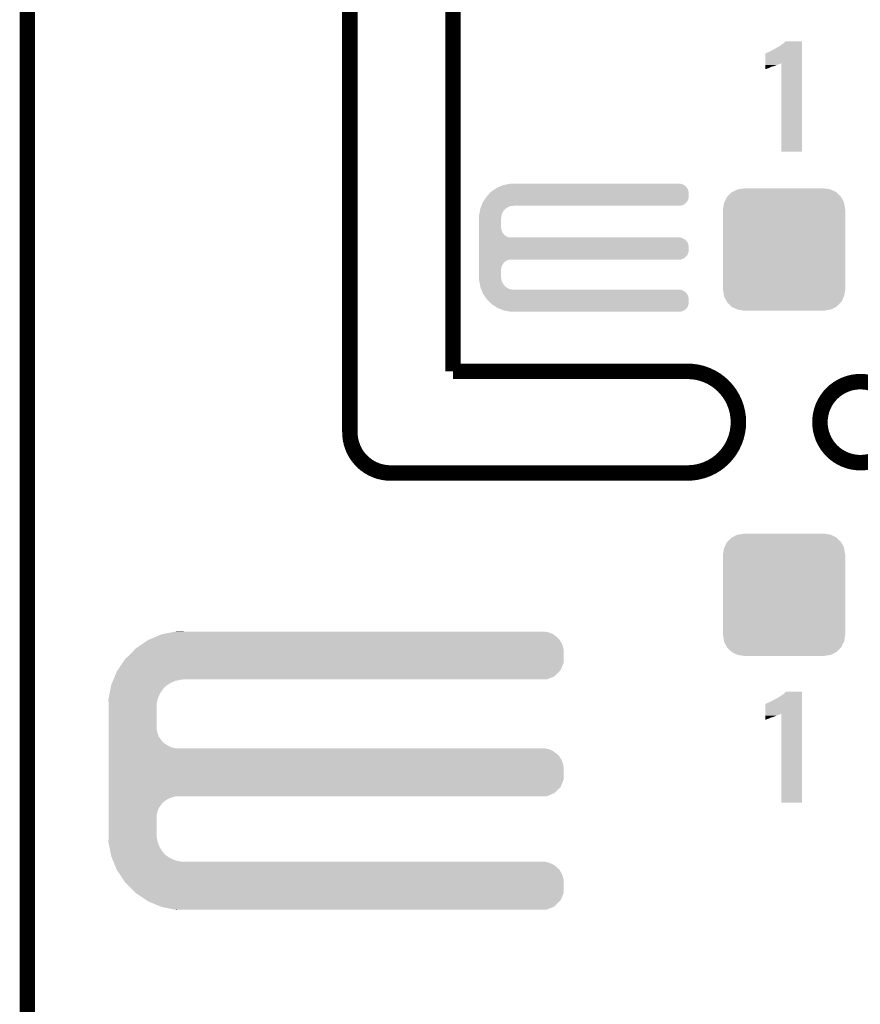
# Model space of a CAD drawing. Extents: x -0.05 to 0.95, y -0.15 to 1.54.
# Tile 16 of 32: x -0.05 to 0.27, y 0.75 to 1.14. Entities that reach past the tile are written whole.
import ezdxf

# ---------------------------------------------------------------- set-up
doc = ezdxf.new("R2010")
doc.units = 0
doc.layers.get('0').update_dxf_attribs({"linetype": 'CONTINUOUS'})
for name, color, linetype in [('GEOMAGNETIC_2_CLICK_V101_GKO', 5, 'CONTINUOUS'), ('GEOMAGNETIC_2_CLICK_V101_GTO', 14, 'CONTINUOUS'), ('GEOMAGNETIC_2_CLICK_V101_GTS', 12, 'CONTINUOUS')]:
    doc.layers.add(name, color=color, linetype=linetype)

# ---------------------------------------------------------------- blocks, each defined once
blk = doc.blocks.new('CUSTOM_45')
for points in [[(-0.02019, 0.02221), (-0.01823, 0.02324), (0.02027, 0.02221), (0.01815, 0.02324)], [(-0.01823, 0.02324), (-0.0178, 0.02331), (0.01815, 0.02324), (0.01801, 0.02331)], [(-0.0178, 0.02331), (-0.01575, 0.02365), (0.01801, 0.02331), (0.01575, 0.02365)], [(-0.01575, 0.02365), (-0.01575, 0.0237), (0.01575, 0.02365), (0.01575, 0.0237)], [(-0.0232, 0.01823), (-0.02221, 0.02027), (0.02324, 0.01823), (0.02217, 0.02027)], [(-0.02221, 0.02027), (-0.02202, 0.02046), (0.02217, 0.02027), (0.02207, 0.02046)], [(-0.02202, 0.02046), (-0.02046, 0.02207), (0.02207, 0.02046), (0.02041, 0.02207)], [(-0.02046, 0.02207), (-0.02019, 0.02221), (0.02041, 0.02207), (0.02027, 0.02221)], [(-0.0237, -0.01575), (-0.0237, 0.01575), (0.0237, -0.01575), (0.0237, 0.01575)], [(-0.02365, 0.01575), (-0.02331, 0.01801), (0.02365, 0.01575), (0.02327, 0.01801)], [(-0.02331, 0.01801), (-0.0232, 0.01823), (0.02327, 0.01801), (0.02324, 0.01823)], [(-0.02327, -0.01801), (-0.02365, -0.01575), (0.02331, -0.01801), (0.02365, -0.01575)], [(-0.02324, -0.01823), (-0.02327, -0.01801), (0.0232, -0.01823), (0.02331, -0.01801)], [(-0.02217, -0.02027), (-0.02324, -0.01823), (0.02221, -0.02027), (0.0232, -0.01823)], [(-0.02207, -0.02046), (-0.02217, -0.02027), (0.02202, -0.02046), (0.02221, -0.02027)], [(-0.02041, -0.02207), (-0.02207, -0.02046), (0.02046, -0.02207), (0.02202, -0.02046)], [(-0.02027, -0.02221), (-0.02041, -0.02207), (0.02019, -0.02221), (0.02046, -0.02207)], [(-0.01815, -0.02324), (-0.02027, -0.02221), (0.01823, -0.02324), (0.02019, -0.02221)], [(-0.01801, -0.02331), (-0.01815, -0.02324), (0.0178, -0.02331), (0.01823, -0.02324)], [(-0.01575, -0.02365), (-0.01801, -0.02331), (0.01575, -0.02365), (0.0178, -0.02331)], [(-0.01575, -0.0237), (-0.01575, -0.02365), (0.01575, -0.0237), (0.01575, -0.02365)]]:
    blk.add_solid(points)

msp = doc.modelspace()

# ---------------------------------------------------------------- linework, layer by layer
at = {"layer": 'GEOMAGNETIC_2_CLICK_V101_GKO', "const_width": 0.006}
for points in [[(0.075, 0.9764), (0.075, 1.54)], [(0.115, 1), (0.115, 1.495)], [(-0.05, -0.15), (-0.05, 1.45)], [(0.115, 1), (0.2059, 1)], [(0.0907, 0.9606), (0.2059, 0.9606)]]:
    msp.add_lwpolyline(points, dxfattribs=at)
for points in [[(0.2059, 0.9606, 1), (0.2059, 1)], [(0.075, 0.9764, 0.414216), (0.0907, 0.9606)]]:
    msp.add_lwpolyline(points, format="xyb", dxfattribs=at)
msp.add_lwpolyline([(0.2572, 0.9803, 1), (0.2886, 0.9803, 1)], format="xyb", close=True, dxfattribs=at)
at = {"layer": 'GEOMAGNETIC_2_CLICK_V101_GTO'}
for points in [[(0.2407, 1.1256), (0.2412, 1.1258), (0.2503, 1.1256), (0.2503, 1.1258)], [(0.2412, 1.1258), (0.2417, 1.1261), (0.2503, 1.1258), (0.2503, 1.1261)], [(0.2417, 1.1261), (0.2429, 1.127), (0.2503, 1.1261), (0.2503, 1.127)], [(0.2429, 1.127), (0.2435, 1.1275), (0.2503, 1.127), (0.2503, 1.1275)], [(0.2435, 1.1275), (0.2439, 1.1279), (0.2503, 1.1275), (0.2503, 1.1279)], [(0.2439, 1.1279), (0.2439, 1.1279), (0.2503, 1.1279), (0.2439, 1.1279)], [(0.236, 1.1194), (0.236, 1.1231), (0.2503, 1.1194), (0.2503, 1.1231)], [(0.2361, 1.1231), (0.2363, 1.1233), (0.2503, 1.1231), (0.2503, 1.1233)], [(0.2363, 1.1233), (0.2367, 1.1235), (0.2503, 1.1233), (0.2503, 1.1235)], [(0.2367, 1.1235), (0.2372, 1.1237), (0.2503, 1.1235), (0.2503, 1.1237)], [(0.2372, 1.1237), (0.2394, 1.1248), (0.2503, 1.1237), (0.2503, 1.1248)], [(0.2394, 1.1248), (0.2403, 1.1253), (0.2503, 1.1248), (0.2503, 1.1253)], [(0.2403, 1.1253), (0.2404, 1.1254), (0.2503, 1.1253), (0.2503, 1.1254)], [(0.2404, 1.1254), (0.2407, 1.1256), (0.2503, 1.1254), (0.2503, 1.1256)], [(0.236, 1.1192), (0.236, 1.1194), (0.2418, 1.1192), (0.2422, 1.1194)], [(0.236, 1.1191), (0.236, 1.1192), (0.2415, 1.1191), (0.2418, 1.1192)], [(0.236, 1.1189), (0.236, 1.1191), (0.2411, 1.1189), (0.2415, 1.1191)], [(0.236, 1.1187), (0.236, 1.1189), (0.2405, 1.1187), (0.2411, 1.1189)], [(0.236, 1.1184), (0.236, 1.1187), (0.2397, 1.1184), (0.2405, 1.1187)], [(0.236, 1.1181), (0.236, 1.1184), (0.2387, 1.1181), (0.2397, 1.1184)], [(0.236, 1.118), (0.236, 1.1181), (0.2384, 1.118), (0.2387, 1.1181)], [(0.236, 1.1176), (0.236, 1.118), (0.2376, 1.1176), (0.2384, 1.118)], [(0.2422, 1.0851), (0.2422, 1.1194), (0.2503, 1.0851), (0.2503, 1.1194)], [(0.236, 1.1173), (0.236, 1.1176), (0.2367, 1.1173), (0.2376, 1.1176)], [(0.236, 1.1171), (0.236, 1.1173), (0.2362, 1.1171), (0.2367, 1.1173)], [(0.1346, 1.0722), (0.13512, 1.0723), (0.20447, 1.0722), (0.2043, 1.0723)], [(0.13512, 1.0723), (0.13668, 1.0726), (0.2043, 1.0723), (0.2036, 1.0726)], [(0.13668, 1.0726), (0.1372, 1.0727), (0.2036, 1.0726), (0.2029, 1.0727)], [(0.1281, 1.0678), (0.129, 1.0688), (0.2063, 1.0678), (0.2063, 1.0688)], [(0.129, 1.0688), (0.1295, 1.0693), (0.2063, 1.0688), (0.2063, 1.0693)], [(0.1295, 1.0693), (0.1299, 1.0697), (0.2063, 1.0693), (0.20624, 1.0697)], [(0.1299, 1.0697), (0.13034, 1.07), (0.20624, 1.0697), (0.2062, 1.07)], [(0.13034, 1.07), (0.13137, 1.0707), (0.2062, 1.07), (0.2059, 1.0707)], [(0.13137, 1.0707), (0.1321, 1.0712), (0.2059, 1.0707), (0.20557, 1.0712)], [(0.1321, 1.0712), (0.13235, 1.0713), (0.20557, 1.0712), (0.2055, 1.0713)], [(0.13235, 1.0713), (0.1331, 1.0716), (0.2055, 1.0713), (0.2052, 1.0716)], [(0.1331, 1.0716), (0.13385, 1.0719), (0.2052, 1.0716), (0.205, 1.0719)], [(0.13385, 1.0719), (0.1346, 1.0722), (0.205, 1.0719), (0.20447, 1.0722)], [(0.126, 1.0642), (0.1262, 1.0647), (0.2033, 1.0642), (0.2047, 1.0647)], [(0.1262, 1.0647), (0.1266, 1.0657), (0.2047, 1.0647), (0.2057, 1.0657)], [(0.1266, 1.0657), (0.12667, 1.0658), (0.2057, 1.0657), (0.2058, 1.0658)], [(0.12667, 1.0658), (0.12767, 1.0672), (0.2058, 1.0658), (0.2063, 1.0672)], [(0.12767, 1.0672), (0.1281, 1.0678), (0.2063, 1.0672), (0.2063, 1.0678)], [(0.12512, 1.0607), (0.12529, 1.0616), (0.1338, 1.0607), (0.1342, 1.0616)], [(0.12529, 1.0616), (0.12545, 1.0624), (0.1342, 1.0616), (0.1347, 1.0624)], [(0.12545, 1.0624), (0.1255, 1.0627), (0.1347, 1.0624), (0.1351, 1.0627)], [(0.1255, 1.0627), (0.12558, 1.0631), (0.1351, 1.0627), (0.1354, 1.0631)], [(0.12558, 1.0631), (0.1256, 1.0632), (0.1354, 1.0631), (0.13556, 1.0632)], [(0.1256, 1.0632), (0.12576, 1.0636), (0.13556, 1.0632), (0.1362, 1.0636)], [(0.12576, 1.0636), (0.12592, 1.064), (0.1362, 1.0636), (0.1371, 1.064)], [(0.12592, 1.064), (0.12596, 1.0641), (0.1371, 1.064), (0.138, 1.0641)], [(0.12596, 1.0641), (0.126, 1.0642), (0.138, 1.0641), (0.1385, 1.0642)], [(0.1251, 1.0606), (0.12512, 1.0607), (0.13379, 1.0606), (0.1338, 1.0607)], [(0.1251, 1.0598), (0.1251, 1.0606), (0.1337, 1.0598), (0.13379, 1.0606)], [(0.1251, 1.0593), (0.1251, 1.0598), (0.1336, 1.0593), (0.1337, 1.0598)], [(0.1251, 1.0557), (0.1251, 1.0593), (0.1336, 1.0557), (0.1336, 1.0593)], [(0.1251, 1.0553), (0.1251, 1.0557), (0.1337, 1.0553), (0.1336, 1.0557)], [(0.1251, 1.0546), (0.1251, 1.0553), (0.1338, 1.0546), (0.1337, 1.0553)], [(0.1251, 1.0539), (0.1251, 1.0546), (0.1341, 1.0539), (0.1338, 1.0546)], [(0.1251, 1.0533), (0.1251, 1.0539), (0.1345, 1.0533), (0.1341, 1.0539)], [(0.1251, 1.053), (0.1251, 1.0533), (0.1348, 1.053), (0.1345, 1.0533)], [(0.1251, 1.0527), (0.1251, 1.053), (0.135, 1.0527), (0.1348, 1.053)], [(0.1251, 1.0523), (0.1251, 1.0527), (0.1357, 1.0523), (0.135, 1.0527)], [(0.1251, 1.052), (0.1251, 1.0523), (0.1364, 1.052), (0.1357, 1.0523)], [(0.1251, 1.0519), (0.1251, 1.052), (0.1371, 1.0519), (0.1364, 1.052)], [(0.1251, 1.0517), (0.1251, 1.0519), (0.2036, 1.0517), (0.2029, 1.0519)], [(0.1251, 1.0514), (0.1251, 1.0517), (0.2043, 1.0514), (0.2036, 1.0517)], [(0.1251, 1.051), (0.1251, 1.0514), (0.205, 1.051), (0.2043, 1.0514)], [(0.1251, 1.0505), (0.1251, 1.051), (0.2055, 1.0505), (0.205, 1.051)], [(0.1251, 1.0499), (0.1251, 1.0505), (0.2059, 1.0499), (0.2055, 1.0505)], [(0.1251, 1.0492), (0.1251, 1.0499), (0.2062, 1.0492), (0.2059, 1.0499)], [(0.1251, 1.0484), (0.1251, 1.0492), (0.2063, 1.0484), (0.2062, 1.0492)], [(0.1251, 1.0464), (0.1251, 1.0484), (0.2063, 1.0464), (0.2063, 1.0484)], [(0.1251, 1.045), (0.1251, 1.0464), (0.2058, 1.045), (0.2063, 1.0464)], [(0.1251, 1.0439), (0.1251, 1.045), (0.2047, 1.0439), (0.2058, 1.045)], [(0.1251, 1.0433), (0.1251, 1.0439), (0.2033, 1.0433), (0.2047, 1.0439)], [(0.1251, 1.0432), (0.1251, 1.0433), (0.1364, 1.0432), (0.1371, 1.0433)], [(0.1251, 1.0429), (0.1251, 1.0432), (0.1357, 1.0429), (0.1364, 1.0432)], [(0.1251, 1.0424), (0.1251, 1.0429), (0.135, 1.0424), (0.1357, 1.0429)], [(0.1251, 1.0419), (0.1251, 1.0424), (0.1345, 1.0419), (0.135, 1.0424)], [(0.1251, 1.0413), (0.1251, 1.0419), (0.1341, 1.0413), (0.1345, 1.0419)], [(0.1251, 1.0406), (0.1251, 1.0413), (0.1338, 1.0406), (0.1341, 1.0413)], [(0.1251, 1.0399), (0.1251, 1.0406), (0.1337, 1.0399), (0.1338, 1.0406)], [(0.1251, 1.0395), (0.1251, 1.0399), (0.1336, 1.0395), (0.1337, 1.0399)], [(0.1251, 1.0365), (0.1251, 1.0395), (0.1336, 1.0365), (0.1336, 1.0395)], [(0.1251, 1.036), (0.1251, 1.0365), (0.1337, 1.036), (0.1336, 1.0365)], [(0.1251, 1.0352), (0.1251, 1.036), (0.13379, 1.0352), (0.1337, 1.036)], [(0.12512, 1.0351), (0.1251, 1.0352), (0.1338, 1.0351), (0.13379, 1.0352)], [(0.12529, 1.0342), (0.12512, 1.0351), (0.1342, 1.0342), (0.1338, 1.0351)], [(0.12545, 1.0334), (0.12529, 1.0342), (0.1347, 1.0334), (0.1342, 1.0342)], [(0.1255, 1.0331), (0.12545, 1.0334), (0.1351, 1.0331), (0.1347, 1.0334)], [(0.12558, 1.0327), (0.1255, 1.0331), (0.1354, 1.0327), (0.1351, 1.0331)], [(0.1256, 1.0326), (0.12558, 1.0327), (0.13556, 1.0326), (0.1354, 1.0327)], [(0.12576, 1.0322), (0.1256, 1.0326), (0.1362, 1.0322), (0.13556, 1.0326)], [(0.12592, 1.0318), (0.12576, 1.0322), (0.1371, 1.0318), (0.1362, 1.0322)], [(0.12596, 1.0317), (0.12592, 1.0318), (0.138, 1.0317), (0.1371, 1.0318)], [(0.12604, 1.0315), (0.12596, 1.0317), (0.2036, 1.0315), (0.2029, 1.0317)], [(0.12616, 1.0312), (0.12604, 1.0315), (0.2043, 1.0312), (0.2036, 1.0315)], [(0.12632, 1.0308), (0.12616, 1.0312), (0.205, 1.0308), (0.2043, 1.0312)], [(0.12644, 1.0305), (0.12632, 1.0308), (0.2052, 1.0305), (0.205, 1.0308)], [(0.12652, 1.0303), (0.12644, 1.0305), (0.2055, 1.0303), (0.2052, 1.0305)], [(0.1266, 1.0301), (0.12652, 1.0303), (0.20561, 1.0301), (0.2055, 1.0303)], [(0.12694, 1.0296), (0.1266, 1.0301), (0.2059, 1.0296), (0.20561, 1.0301)], [(0.12742, 1.0289), (0.12694, 1.0296), (0.2062, 1.0289), (0.2059, 1.0296)], [(0.1279, 1.0282), (0.12742, 1.0289), (0.2063, 1.0282), (0.2062, 1.0289)], [(0.1281, 1.0279), (0.1279, 1.0282), (0.2063, 1.0279), (0.2063, 1.0282)], [(0.1299, 1.0261), (0.1281, 1.0279), (0.2063, 1.0261), (0.2063, 1.0279)], [(0.13195, 1.0247), (0.1299, 1.0261), (0.2058, 1.0247), (0.2063, 1.0261)], [(0.1321, 1.0246), (0.13195, 1.0247), (0.20569, 1.0246), (0.2058, 1.0247)], [(0.13435, 1.0237), (0.1321, 1.0246), (0.2047, 1.0237), (0.20569, 1.0246)], [(0.1346, 1.0236), (0.13435, 1.0237), (0.20447, 1.0236), (0.2047, 1.0237)], [(0.1372, 1.0231), (0.1346, 1.0236), (0.2033, 1.0231), (0.20447, 1.0236)], [(-0.00272, 0.8961), (0.00017, 0.8973), (0.1561, 0.8961), (0.1549, 0.8973)], [(0.00017, 0.8973), (0.0021, 0.8981), (0.1549, 0.8973), (0.15374, 0.8981)], [(0.0021, 0.8981), (0.00261, 0.8982), (0.15374, 0.8981), (0.1536, 0.8982)], [(0.00261, 0.8982), (0.00566, 0.8988), (0.1536, 0.8982), (0.1521, 0.8988)], [(0.00566, 0.8988), (0.00719, 0.8991), (0.1521, 0.8988), (0.1505, 0.8991)], [(0.00719, 0.8991), (0.0077, 0.8992), (0.0106, 0.8991), (0.0106, 0.8992)], [(0.0077, 0.8992), (0.0077, 0.8992), (0.0106, 0.8992), (0.0077, 0.8992)], [(-0.008, 0.8926), (-0.00698, 0.8933), (0.15773, 0.8926), (0.1576, 0.8933)], [(-0.00698, 0.8933), (-0.0048, 0.8948), (0.1576, 0.8933), (0.157, 0.8948)], [(-0.0048, 0.8948), (-0.0032, 0.8959), (0.157, 0.8948), (0.15624, 0.8959)], [(-0.0032, 0.8959), (-0.00272, 0.8961), (0.15624, 0.8959), (0.1561, 0.8961)], [(-0.0121, 0.8885), (-0.01, 0.8905), (0.1579, 0.8885), (0.1579, 0.8905)], [(-0.01, 0.8905), (-0.00886, 0.8917), (0.1579, 0.8905), (0.1579, 0.8917)], [(-0.00886, 0.8917), (-0.008, 0.8926), (0.1579, 0.8917), (0.15773, 0.8926)], [(-0.01503, 0.8842), (-0.01299, 0.8872), (0.1567, 0.8842), (0.1579, 0.8872)], [(-0.01299, 0.8872), (-0.0121, 0.8885), (0.1579, 0.8872), (0.1579, 0.8885)], [(-0.01663, 0.8806), (-0.01613, 0.8818), (0.1513, 0.8806), (0.1543, 0.8818)], [(-0.01613, 0.8818), (-0.0153, 0.8838), (0.1543, 0.8818), (0.1563, 0.8838)], [(-0.0153, 0.8838), (-0.01503, 0.8842), (0.1563, 0.8838), (0.1567, 0.8842)], [(-0.0177, 0.8775), (-0.01756, 0.8782), (0.0031, 0.8775), (0.0039, 0.8782)], [(-0.01756, 0.8782), (-0.0175, 0.8785), (0.0039, 0.8782), (0.00436, 0.8785)], [(-0.0175, 0.8785), (-0.01717, 0.8793), (0.00436, 0.8785), (0.0056, 0.8793)], [(-0.01717, 0.8793), (-0.01684, 0.8801), (0.0056, 0.8793), (0.0075, 0.8801)], [(-0.01684, 0.8801), (-0.01667, 0.8805), (0.0075, 0.8801), (0.0096, 0.8805)], [(-0.01667, 0.8805), (-0.01663, 0.8806), (0.0096, 0.8805), (0.0106, 0.8806)], [(-0.01856, 0.8731), (-0.01819, 0.875), (0.0005, 0.8731), (0.0013, 0.875)], [(-0.01819, 0.875), (-0.01785, 0.8767), (0.0013, 0.875), (0.0024, 0.8767)], [(-0.01785, 0.8767), (-0.0177, 0.8775), (0.0024, 0.8767), (0.0031, 0.8775)], [(0.2407, 0.8734), (0.2417, 0.874), (0.2503, 0.8734), (0.2503, 0.874)], [(0.2417, 0.874), (0.2429, 0.8748), (0.2503, 0.874), (0.2503, 0.8748)], [(0.2429, 0.8748), (0.2435, 0.8753), (0.2503, 0.8748), (0.2503, 0.8753)], [(0.2435, 0.8753), (0.2439, 0.8758), (0.2503, 0.8753), (0.2503, 0.8758)], [(0.2439, 0.8758), (0.2439, 0.8758), (0.2503, 0.8758), (0.2439, 0.8758)], [(-0.0186, 0.8729), (-0.01856, 0.8731), (0.00046, 0.8729), (0.0005, 0.8731)], [(-0.01854, 0.8711), (-0.0186, 0.8729), (0.0001, 0.8711), (0.00046, 0.8729)], [(-0.0185, 0.87), (-0.01854, 0.8711), (0.0001, 0.87), (0.0001, 0.8711)], [(-0.0185, 0.8614), (-0.0185, 0.87), (0.0001, 0.8614), (0.0001, 0.87)], [(0.236, 0.8673), (0.236, 0.871), (0.2503, 0.8673), (0.2503, 0.871)], [(0.2361, 0.871), (0.2363, 0.8712), (0.2503, 0.871), (0.2503, 0.8712)], [(0.2363, 0.8712), (0.2367, 0.8714), (0.2503, 0.8712), (0.2503, 0.8714)], [(0.2367, 0.8714), (0.2372, 0.8716), (0.2503, 0.8714), (0.2503, 0.8716)], [(0.2372, 0.8716), (0.2394, 0.8727), (0.2503, 0.8716), (0.2503, 0.8727)], [(0.2394, 0.8727), (0.2403, 0.8732), (0.2503, 0.8727), (0.2503, 0.8732)], [(0.2403, 0.8732), (0.2404, 0.8733), (0.2503, 0.8732), (0.2503, 0.8733)], [(0.2404, 0.8733), (0.2407, 0.8734), (0.2503, 0.8733), (0.2503, 0.8734)], [(0.236, 0.8671), (0.236, 0.8673), (0.2418, 0.8671), (0.2422, 0.8673)], [(0.236, 0.867), (0.236, 0.8671), (0.2415, 0.867), (0.2418, 0.8671)], [(0.236, 0.8668), (0.236, 0.867), (0.2411, 0.8668), (0.2415, 0.867)], [(0.236, 0.8666), (0.236, 0.8668), (0.2405, 0.8666), (0.2411, 0.8668)], [(0.236, 0.8663), (0.236, 0.8666), (0.2397, 0.8663), (0.2405, 0.8666)], [(0.236, 0.8659), (0.236, 0.8663), (0.2387, 0.8659), (0.2397, 0.8663)], [(0.2422, 0.8329), (0.2422, 0.8673), (0.2503, 0.8329), (0.2503, 0.8673)], [(0.236, 0.8655), (0.236, 0.8659), (0.2376, 0.8655), (0.2384, 0.8659)], [(0.236, 0.8659), (0.236, 0.8659), (0.2384, 0.8659), (0.2387, 0.8659)], [(0.236, 0.8652), (0.236, 0.8655), (0.2367, 0.8652), (0.2376, 0.8655)], [(0.236, 0.865), (0.236, 0.8652), (0.2362, 0.865), (0.2367, 0.8652)], [(0.236, 0.8649), (0.236, 0.865), (0.236, 0.8649), (0.2362, 0.865)], [(-0.0185, 0.8598), (-0.0185, 0.8614), (0.0004, 0.8598), (0.0001, 0.8614)], [(-0.0185, 0.8583), (-0.0185, 0.8598), (0.001, 0.8583), (0.0004, 0.8598)], [(-0.0185, 0.8569), (-0.0185, 0.8583), (0.002, 0.8569), (0.001, 0.8583)], [(-0.0185, 0.8563), (-0.0185, 0.8569), (0.0025, 0.8563), (0.002, 0.8569)], [(-0.0185, 0.8558), (-0.0185, 0.8563), (0.0031, 0.8558), (0.0025, 0.8563)], [(-0.0185, 0.8549), (-0.0185, 0.8558), (0.0045, 0.8549), (0.0031, 0.8558)], [(-0.0185, 0.8542), (-0.0185, 0.8549), (0.006, 0.8542), (0.0045, 0.8549)], [(-0.0185, 0.8539), (-0.0185, 0.8542), (0.0075, 0.8539), (0.006, 0.8542)], [(-0.0185, 0.8536), (-0.0185, 0.8539), (0.1521, 0.8536), (0.1505, 0.8539)], [(-0.0185, 0.8529), (-0.0185, 0.8536), (0.1536, 0.8529), (0.1521, 0.8536)], [(-0.0185, 0.852), (-0.0185, 0.8529), (0.1549, 0.852), (0.1536, 0.8529)], [(-0.0185, 0.8515), (-0.0185, 0.852), (0.1555, 0.8515), (0.1549, 0.852)], [(-0.0185, 0.8509), (-0.0185, 0.8515), (0.1561, 0.8509), (0.1555, 0.8515)], [(-0.0185, 0.8495), (-0.0185, 0.8509), (0.157, 0.8495), (0.1561, 0.8509)], [(-0.0185, 0.848), (-0.0185, 0.8495), (0.1576, 0.848), (0.157, 0.8495)], [(-0.0185, 0.8464), (-0.0185, 0.848), (0.1579, 0.8464), (0.1576, 0.848)], [(-0.0185, 0.8419), (-0.0185, 0.8464), (0.1579, 0.8419), (0.1579, 0.8464)], [(-0.0185, 0.8389), (-0.0185, 0.8419), (0.1567, 0.8389), (0.1579, 0.8419)], [(-0.0185, 0.8366), (-0.0185, 0.8389), (0.1543, 0.8366), (0.1567, 0.8389)], [(-0.0185, 0.8353), (-0.0185, 0.8366), (0.1513, 0.8353), (0.1543, 0.8366)], [(-0.0185, 0.8349), (-0.0185, 0.8353), (0.006, 0.8349), (0.0075, 0.8353)], [(-0.0185, 0.8343), (-0.0185, 0.8349), (0.0045, 0.8343), (0.006, 0.8349)], [(-0.0185, 0.8334), (-0.0185, 0.8343), (0.0031, 0.8334), (0.0045, 0.8343)], [(-0.0185, 0.8329), (-0.0185, 0.8334), (0.0025, 0.8329), (0.0031, 0.8334)], [(-0.0185, 0.8323), (-0.0185, 0.8329), (0.002, 0.8323), (0.0025, 0.8329)], [(-0.0185, 0.8309), (-0.0185, 0.8323), (0.001, 0.8309), (0.002, 0.8323)], [(-0.0185, 0.8294), (-0.0185, 0.8309), (0.0004, 0.8294), (0.001, 0.8309)], [(-0.0185, 0.8278), (-0.0185, 0.8294), (0.0001, 0.8278), (0.0004, 0.8294)], [(-0.0185, 0.8205), (-0.0185, 0.8278), (0.0001, 0.8205), (0.0001, 0.8278)], [(-0.01853, 0.8195), (-0.0185, 0.8205), (0.0001, 0.8195), (0.0001, 0.8205)], [(-0.0186, 0.8176), (-0.01853, 0.8195), (0.00046, 0.8176), (0.0001, 0.8195)], [(-0.01856, 0.8174), (-0.0186, 0.8176), (0.0005, 0.8174), (0.00046, 0.8176)], [(-0.01819, 0.8155), (-0.01856, 0.8174), (0.0013, 0.8155), (0.0005, 0.8174)], [(-0.01785, 0.8138), (-0.01819, 0.8155), (0.0024, 0.8138), (0.0013, 0.8155)], [(-0.0177, 0.813), (-0.01785, 0.8138), (0.0031, 0.813), (0.0024, 0.8138)], [(-0.01756, 0.8123), (-0.0177, 0.813), (0.0039, 0.8123), (0.0031, 0.813)], [(-0.0175, 0.812), (-0.01756, 0.8123), (0.00436, 0.812), (0.0039, 0.8123)], [(-0.01717, 0.8112), (-0.0175, 0.812), (0.0056, 0.8112), (0.00436, 0.812)], [(-0.01684, 0.8104), (-0.01717, 0.8112), (0.0075, 0.8104), (0.0056, 0.8112)], [(-0.01667, 0.81), (-0.01684, 0.8104), (0.0096, 0.81), (0.0075, 0.8104)], [(-0.0165, 0.8096), (-0.01667, 0.81), (0.1521, 0.8096), (0.1505, 0.81)], [(-0.01625, 0.809), (-0.0165, 0.8096), (0.1536, 0.809), (0.1521, 0.8096)], [(-0.01588, 0.8081), (-0.01625, 0.809), (0.1549, 0.8081), (0.1536, 0.809)], [(-0.01563, 0.8075), (-0.01588, 0.8081), (0.1555, 0.8075), (0.1549, 0.8081)], [(-0.01542, 0.807), (-0.01563, 0.8075), (0.1561, 0.807), (0.1555, 0.8075)], [(-0.0153, 0.8067), (-0.01542, 0.807), (0.15629, 0.8067), (0.1561, 0.807)], [(-0.01457, 0.8056), (-0.0153, 0.8067), (0.157, 0.8056), (0.15629, 0.8067)], [(-0.01357, 0.8041), (-0.01457, 0.8056), (0.1576, 0.8041), (0.157, 0.8056)], [(-0.0125, 0.8025), (-0.01357, 0.8041), (0.1579, 0.8025), (0.1576, 0.8041)], [(-0.0121, 0.8019), (-0.0125, 0.8025), (0.1579, 0.8019), (0.1579, 0.8025)], [(-0.01, 0.7999), (-0.0121, 0.8019), (0.1579, 0.7999), (0.1579, 0.8019)], [(-0.00819, 0.798), (-0.01, 0.7999), (0.1579, 0.798), (0.1579, 0.7999)], [(-0.008, 0.7978), (-0.00819, 0.798), (0.15782, 0.7978), (0.1579, 0.798)], [(-0.0038, 0.795), (-0.008, 0.7978), (0.1567, 0.795), (0.15782, 0.7978)], [(-0.0032, 0.7946), (-0.0038, 0.795), (0.1563, 0.7946), (0.1567, 0.795)], [(0.00162, 0.7926), (-0.0032, 0.7946), (0.1543, 0.7926), (0.1563, 0.7946)], [(0.0021, 0.7924), (0.00162, 0.7926), (0.1538, 0.7924), (0.1543, 0.7926)], [(0.00719, 0.7914), (0.0021, 0.7924), (0.1513, 0.7914), (0.1538, 0.7924)], [(0.0077, 0.7913), (0.00719, 0.7914), (0.0077, 0.7913), (0.0106, 0.7914)]]:
    msp.add_solid(points, dxfattribs=at)

# ---------------------------------------------------------------- block references
at = {"layer": 'GEOMAGNETIC_2_CLICK_V101_GTS'}
for p in [(0.2433, 1.0472), (0.2433, 0.9134)]:
    msp.add_blockref('CUSTOM_45', p, dxfattribs=at)

doc.saveas('drawing.dxf')
